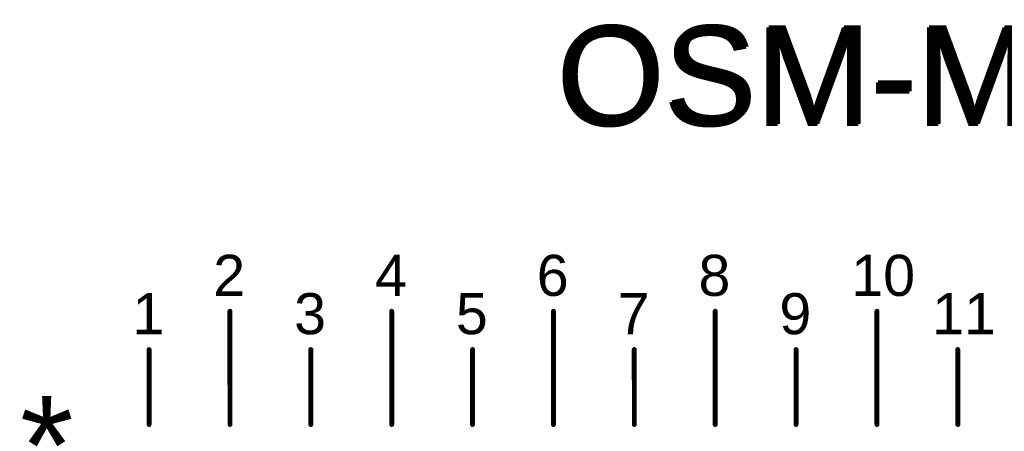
# Model space of a CAD drawing. Header units: inches. Extents: x -0.12 to 1.77, y 0 to 1.45.
# Tile 7 of 24: x -0.03 to 0.57, y 1.2 to 1.45. Entities that reach past the tile are written whole.
import ezdxf

# ---------------------------------------------------------------- set-up
doc = ezdxf.new("R2010")
doc.units = ezdxf.units.IN
doc.header["$MEASUREMENT"] = 0
doc.layers.add('Mechanical 7', color=56, linetype='Continuous')
doc.layers.add('Top Overlay', color=2, linetype='Continuous')
doc.styles.add('Arial', font='txt', dxfattribs={"height": 0.2})

# ---------------------------------------------------------------- blocks, each defined once
blk = doc.blocks.new('OSM__S____S_S______P________S____1')
at = {"layer": 'Mechanical 7', "const_width": 0.003}
for points in [[(-0.49214, 0.67846), (-0.49213, 0.60956)], [(-0.39372, 0.67846), (-0.39371, 0.60956)], [(-0.29529, 0.67846), (-0.29528, 0.60956)], [(-0.19687, 0.67846), (-0.19686, 0.60956)], [(-0.09844, 0.67846), (-0.09843, 0.60956)], [(-0.54136, 0.65515), (-0.54135, 0.60956)], [(-0.44293, 0.65515), (-0.44293, 0.60956)], [(-0.34451, 0.65515), (-0.3445, 0.60956)], [(-0.24609, 0.65515), (-0.24608, 0.60956)], [(-0.14766, 0.65515), (-0.14765, 0.60956)], [(-0.04923, 0.65515), (-0.04923, 0.60956)]]:
    blk.add_lwpolyline(points, dxfattribs=at)
at = {"layer": 'Mechanical 7', "const_width": 0.0015}
for points in [[(-0.49289, 0.67846, 1), (-0.49139, 0.67846, 1)], [(-0.39447, 0.67846, 1), (-0.39297, 0.67846, 1)], [(-0.29604, 0.67846, 1), (-0.29454, 0.67846, 1)], [(-0.19762, 0.67846, 1), (-0.19612, 0.67846, 1)], [(-0.09919, 0.67846, 1), (-0.09769, 0.67846, 1)], [(-0.54211, 0.65515, 1), (-0.54061, 0.65515, 1)], [(-0.44368, 0.65515, 1), (-0.44218, 0.65515, 1)], [(-0.34526, 0.65515, 1), (-0.34376, 0.65515, 1)], [(-0.24684, 0.65515, 1), (-0.24534, 0.65515, 1)], [(-0.14841, 0.65515, 1), (-0.14691, 0.65515, 1)], [(-0.04998, 0.65515, 1), (-0.04848, 0.65515, 1)], [(-0.5421, 0.60956, 1), (-0.5406, 0.60956, 1)], [(-0.49288, 0.60956, 1), (-0.49138, 0.60956, 1)], [(-0.44368, 0.60956, 1), (-0.44218, 0.60956, 1)], [(-0.39446, 0.60956, 1), (-0.39296, 0.60956, 1)], [(-0.34525, 0.60956, 1), (-0.34375, 0.60956, 1)], [(-0.29603, 0.60956, 1), (-0.29453, 0.60956, 1)], [(-0.24683, 0.60956, 1), (-0.24533, 0.60956, 1)], [(-0.19761, 0.60956, 1), (-0.19611, 0.60956, 1)], [(-0.1484, 0.60956, 1), (-0.1469, 0.60956, 1)], [(-0.09918, 0.60956, 1), (-0.09768, 0.60956, 1)], [(-0.04998, 0.60956, 1), (-0.04848, 0.60956, 1)]]:
    blk.add_lwpolyline(points, format="xyb", close=True, dxfattribs=at)
at = {"layer": 'Mechanical 7', "style": 'Arial'}
for s, p in [('2', (-0.5023, 0.68782)), ('6', (-0.30545, 0.68782)), ('8', (-0.20703, 0.68782)), ('10', (-0.11406, 0.68782)), ('4', (-0.40388, 0.68782)), ('1', (-0.55152, 0.66451)), ('3', (-0.45309, 0.66451)), ('5', (-0.35467, 0.66451)), ('7', (-0.25625, 0.66451)), ('9', (-0.15782, 0.66451)), ('11', (-0.06485, 0.66451))]:
    blk.add_text(s, height=0.025, dxfattribs=at).set_placement(p)
at = {"layer": 'Top Overlay', "style": 'Arial', "text_generation_flag": 2}
blk.add_text('*', height=0.06, rotation=360, dxfattribs=at).set_placement((-0.58726, 0.56686))
blk = doc.blocks.new('OSM__SIZE_M_MEDIUM__PLATFORM_SIDE_2')
at = {"layer": 'Mechanical 7', "const_width": 0.003}
for points in [[(-0.78742, 0.67846), (-0.78741, 0.60956)], [(-0.68899, 0.67846), (-0.68898, 0.60956)], [(-0.59057, 0.67846), (-0.59056, 0.60956)], [(-0.49215, 0.67846), (-0.49214, 0.60956)], [(-0.39371, 0.67846), (-0.39371, 0.60956)], [(-0.83663, 0.65515), (-0.83663, 0.60956)], [(-0.73821, 0.65515), (-0.7382, 0.60956)], [(-0.63978, 0.65515), (-0.63978, 0.60956)], [(-0.54136, 0.65515), (-0.54136, 0.60956)], [(-0.44293, 0.65515), (-0.44293, 0.60956)], [(-0.34451, 0.65515), (-0.3445, 0.60956)]]:
    blk.add_lwpolyline(points, dxfattribs=at)
at = {"layer": 'Mechanical 7', "const_width": 0.0015}
for points in [[(-0.78817, 0.67846, 1), (-0.78667, 0.67846, 1)], [(-0.68974, 0.67846, 1), (-0.68824, 0.67846, 1)], [(-0.59132, 0.67846, 1), (-0.58982, 0.67846, 1)], [(-0.4929, 0.67846, 1), (-0.4914, 0.67846, 1)], [(-0.39447, 0.67846, 1), (-0.39297, 0.67846, 1)], [(-0.83738, 0.65515, 1), (-0.83588, 0.65515, 1)], [(-0.73896, 0.65515, 1), (-0.73746, 0.65515, 1)], [(-0.64053, 0.65515, 1), (-0.63903, 0.65515, 1)], [(-0.54211, 0.65515, 1), (-0.54061, 0.65515, 1)], [(-0.44368, 0.65515, 1), (-0.44218, 0.65515, 1)], [(-0.34526, 0.65515, 1), (-0.34376, 0.65515, 1)], [(-0.83738, 0.60956, 1), (-0.83588, 0.60956, 1)], [(-0.78816, 0.60956, 1), (-0.78666, 0.60956, 1)], [(-0.73895, 0.60956, 1), (-0.73745, 0.60956, 1)], [(-0.68973, 0.60956, 1), (-0.68823, 0.60956, 1)], [(-0.64053, 0.60956, 1), (-0.63903, 0.60956, 1)], [(-0.59131, 0.60956, 1), (-0.58981, 0.60956, 1)], [(-0.54211, 0.60956, 1), (-0.54061, 0.60956, 1)], [(-0.49289, 0.60956, 1), (-0.49139, 0.60956, 1)], [(-0.44368, 0.60956, 1), (-0.44218, 0.60956, 1)], [(-0.39446, 0.60956, 1), (-0.39296, 0.60956, 1)], [(-0.34525, 0.60956, 1), (-0.34375, 0.60956, 1)]]:
    blk.add_lwpolyline(points, format="xyb", close=True, dxfattribs=at)
at = {"layer": 'Mechanical 7', "style": 'Arial'}
for s, p in [('2', (-0.79758, 0.68782)), ('6', (-0.60073, 0.68782)), ('8', (-0.50231, 0.68782)), ('10', (-0.40934, 0.68782)), ('4', (-0.69915, 0.68782)), ('1', (-0.84679, 0.66451)), ('3', (-0.74837, 0.66451)), ('5', (-0.64994, 0.66451)), ('7', (-0.55152, 0.66451)), ('9', (-0.45309, 0.66451)), ('11', (-0.36013, 0.66451))]:
    blk.add_text(s, height=0.025, dxfattribs=at).set_placement(p)
at = {"layer": 'Top Overlay', "style": 'Arial', "text_generation_flag": 2}
blk.add_text('*', height=0.06, rotation=360, dxfattribs=at).set_placement((-0.88254, 0.56686))
blk = doc.blocks.new('OSM__S____0_Z_____P________S____3')
at = {"layer": 'Mechanical 7', "style": 'Arial'}
blk.add_text('OSM-M_PCB_Footprint', height=0.06, rotation=360, dxfattribs=at).set_placement((-0.58764, 0.79244))

msp = doc.modelspace()

# ---------------------------------------------------------------- block references
for name, p in [('OSM__S____0_Z_____P________S____3', (0.88582, 0.59055)), ('OSM__S____S_S______P________S____1', (0.59055, 0.59055)), ('OSM__SIZE_M_MEDIUM__PLATFORM_SIDE_2', (0.88583, 0.59055))]:
    msp.add_blockref(name, p)

# ---------------------------------------------------------------- texts
at = {"layer": 'Top Overlay', "style": 'Arial'}
msp.add_text('OSM-M_PCB_Footprint', height=0.06, dxfattribs=at).set_placement((0.29683, 1.3817))

doc.saveas('drawing.dxf')
